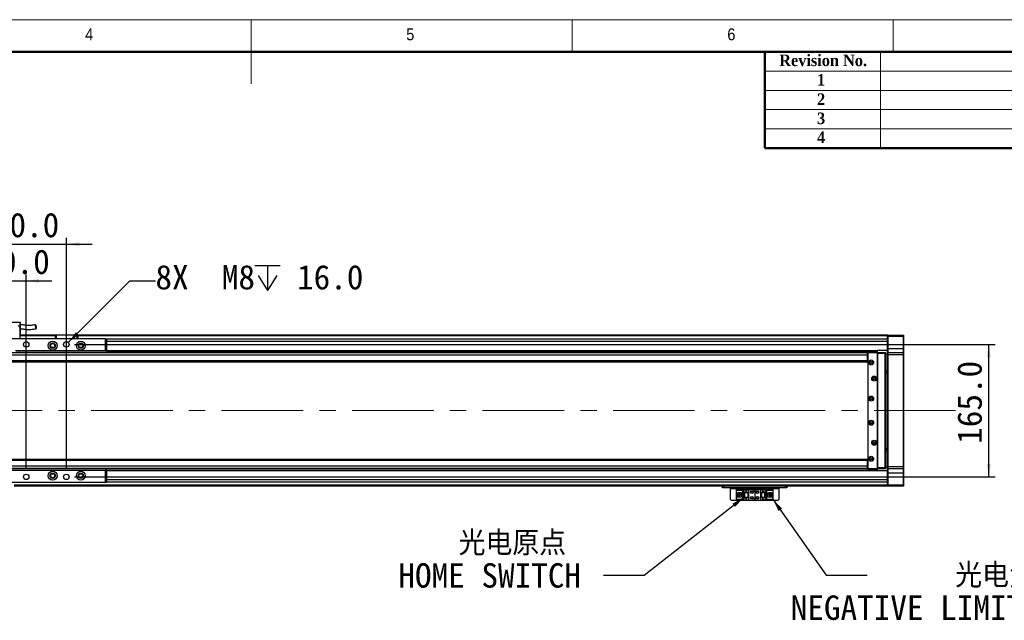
# Model space of a CAD drawing. Header units: millimetres. Extents: x 40 to 3320, y 40 to 2336.
# Tile 6 of 7: x 1392 to 2618, y 1588 to 2336. Entities that reach past the tile are written whole.
import ezdxf

# ---------------------------------------------------------------- set-up
doc = ezdxf.new("R2010")
doc.units = ezdxf.units.MM
doc.header["$LTSCALE"] = 8
doc.linetypes.add('CENTERX2', pattern=[20.32, 12.7, -2.54, 2.54, -2.54])
doc.layers.add('DIMNS', color=7, linetype='Continuous')
doc.styles.add('SLDTEXTSTYLE0', font='Gothic.ttf', dxfattribs={"width": 0.913})
doc.styles.add('SLDTEXTSTYLE1', font='timesbd.ttf', dxfattribs={"width": 0.933})
doc.styles.add('SLDTEXTSTYLE10', font='txt', dxfattribs={"bigfont": 'bigfont'})
doc.styles.add('SLDTEXTSTYLE7', font='txt')
doc.styles.add('SLDTEXTSTYLE9', font='txt')
doc.dimstyles.new('SLDDIMSTYLE0', dxfattribs={"dimtxt": 30.4, "dimasz": 16, "dimexe": 0, "dimexo": 0.0625, "dimgap": 7.6, "dimtad": 2, "dimdec": 1, "dimrnd": 1e-09, "dimzin": 4, "dimdsep": 46, "dimtxsty": 'SLDTEXTSTYLE7', "dimsah": 1, "dimcen": 0.09, "dimadec": 0, "dimazin": 1, "dimtfac": 1, "dimtdec": 1, "dimtmove": 0, "dimatfit": 0, "dimfxl": 0, "dimfrac": 2, "dimtolj": 1, "dimtzin": 12, "dimarcsym": 0})
doc.dimstyles.new('SLDDIMSTYLE1', dxfattribs={"dimtxt": 30.4, "dimasz": 16, "dimexe": 0, "dimexo": 0.0625, "dimgap": 7.6, "dimtad": 2, "dimdec": 1, "dimrnd": 1e-09, "dimzin": 4, "dimdsep": 46, "dimtxsty": 'SLDTEXTSTYLE7', "dimsah": 1, "dimcen": 0.09, "dimadec": 0, "dimazin": 1, "dimtfac": 1, "dimtdec": 1, "dimtofl": 0, "dimtmove": 0, "dimatfit": 3, "dimfxl": 0, "dimfrac": 2, "dimtolj": 1, "dimtzin": 12, "dimarcsym": 0})
doc.dimstyles.new('SLDDIMSTYLE3', dxfattribs={"dimtxt": 0.18, "dimasz": 16, "dimexe": 0, "dimexo": 0.0625, "dimgap": 0, "dimtad": 0, "dimtih": 1, "dimtoh": 1, "dimdec": 0, "dimrnd": 1e-09, "dimzin": 0, "dimdsep": 46, "dimtxsty": 'Standard', "dimsah": 1, "dimcen": 0.09, "dimadec": 0, "dimazin": 0, "dimtfac": 16, "dimtdec": 0, "dimtofl": 0, "dimtmove": 0, "dimatfit": 3, "dimfxl": 0, "dimfrac": 2, "dimtolj": 1, "dimtzin": 0, "dimarcsym": 0})
doc.dimstyles.new('SLDDIMSTYLE5', dxfattribs={"dimtxt": 30.4, "dimasz": 16, "dimexe": 0, "dimexo": 0.0625, "dimgap": 7.6, "dimtad": 0, "dimtih": 1, "dimtoh": 1, "dimdec": 6, "dimrnd": 1e-09, "dimzin": 12, "dimdsep": 46, "dimtxsty": 'SLDTEXTSTYLE7', "dimsah": 1, "dimcen": 0, "dimadec": 0, "dimazin": 3, "dimtfac": 1, "dimtdec": 1, "dimtofl": 0, "dimtmove": 0, "dimatfit": 3, "dimfxl": 0, "dimfrac": 2, "dimtolj": 1, "dimtzin": 12, "dimarcsym": 0})

# ---------------------------------------------------------------- blocks, each defined once
blk = doc.blocks.new('_D_13')
at = {"layer": 'DIMNS'}
for p, q in [((1460.1, 1931.5), (2607.1, 1931.5)), ((2599.1, 1766.5), (2599.1, 1931.5)), ((1460.1, 1766.5), (2607.1, 1766.5))]:
    blk.add_line(p, q, dxfattribs=at)
for points in [[(2599.1, 1931.5), (2596.7, 1915.5), (2601.5, 1915.5)], [(2599.1, 1766.5), (2601.5, 1782.5), (2596.7, 1782.5)]]:
    blk.add_solid(points, dxfattribs=at)
at = {"layer": 'DIMNS', "insert": (2559.9, 1807.7), "char_height": 30.4, "attachment_point": 1, "rotation": 90, "style": 'SLDTEXTSTYLE7'}
blk.add_mtext('165.0', dxfattribs=at)
blk = doc.blocks.new('SW_SYMBOL_HOLE_DEPTH')
at = {"layer": 'DIMNS', "color": 0}
for p, q in [((0, 7000), (6400, 7000)), ((3200, 7000), (3200, 600)), ((800, 4440), (3200, 600)), ((5600, 4440), (3200, 600))]:
    blk.add_line(p, q, dxfattribs=at)
blk = doc.blocks.new('_D_15')
at = {"layer": 'DIMNS'}
for p, q in [((1452.3, 1933.9), (1528.9, 2010.6)), ((1528.9, 2010.6), (1560.9, 2010.6))]:
    blk.add_line(p, q, dxfattribs=at)
blk.add_solid([(1452.3, 1933.9), (1465.3, 1943.6), (1461.9, 1946.9)], dxfattribs=at)
at = {"layer": 'DIMNS', "xscale": 0.004898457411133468, "yscale": 0.004898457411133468, "zscale": 0.004898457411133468}
blk.add_blockref('SW_SYMBOL_HOLE_DEPTH', (1684.8, 1995.7), dxfattribs=at)
at = {"layer": 'DIMNS', "char_height": 30.4, "attachment_point": 1, "style": 'SLDTEXTSTYLE7'}
for s, insert in [('8X  M8 ', (1560.9, 2030.5)), (' 16.0', (1716.6, 2030.5))]:
    blk.add_mtext(s, dxfattribs=dict(at, insert=insert))
blk = doc.blocks.new('_D_16')
at = {"layer": 'DIMNS'}
for p, q in [((1349.9, 1776.7), (1349.9, 2018.6)), ((1399.9, 1776.7), (1399.9, 2018.6)), ((1349.9, 2010.6), (1317.9, 2010.6)), ((1349.9, 2010.6), (1399.9, 2010.6)), ((1399.9, 2010.6), (1431.9, 2010.6))]:
    blk.add_line(p, q, dxfattribs=at)
for points in [[(1349.9, 2010.6), (1333.9, 2013), (1333.9, 2008.2)], [(1399.9, 2010.6), (1415.9, 2008.2), (1415.9, 2013)]]:
    blk.add_solid(points, dxfattribs=at)
at = {"layer": 'DIMNS', "insert": (1346.6, 2049.7), "char_height": 30.4, "attachment_point": 1, "style": 'SLDTEXTSTYLE7'}
blk.add_mtext('50.0', dxfattribs=at)
blk = doc.blocks.new('_D_17')
at = {"layer": 'DIMNS'}
for p, q in [((1299.9, 1776.7), (1299.9, 2064.3)), ((1449.9, 1776.7), (1449.9, 2064.3)), ((1299.9, 2056.3), (1267.9, 2056.3)), ((1299.9, 2056.3), (1449.9, 2056.3)), ((1449.9, 2056.3), (1481.9, 2056.3))]:
    blk.add_line(p, q, dxfattribs=at)
for points in [[(1299.9, 2056.3), (1283.9, 2058.7), (1283.9, 2053.9)], [(1449.9, 2056.3), (1465.9, 2053.9), (1465.9, 2058.7)]]:
    blk.add_solid(points, dxfattribs=at)
at = {"layer": 'DIMNS', "insert": (1337.7, 2095.5), "char_height": 30.4, "attachment_point": 1, "style": 'SLDTEXTSTYLE7'}
blk.add_mtext('150.0', dxfattribs=at)
blk = doc.blocks.new('SW_NOTE_6')
at = {"layer": 'DIMNS', "color": 0, "char_height": 30.4, "attachment_point": 2}
for s, insert, style in [('  光电原点', (-140.6, 55.5), 'SLDTEXTSTYLE10'), ('HOME SWITCH', (-141.7, 15.3), 'SLDTEXTSTYLE9')]:
    blk.add_mtext(s, dxfattribs=dict(at, insert=insert, style=style))
blk = doc.blocks.new('SW_NOTE_7')
at = {"layer": 'DIMNS', "color": 0, "char_height": 30.4, "attachment_point": 2}
for s, insert, style in [('     光电负限位', (125.7, 15), 'SLDTEXTSTYLE10'), ('NEGATIVE LIMIT SWITCH', (122.1, -25.2), 'SLDTEXTSTYLE9')]:
    blk.add_mtext(s, dxfattribs=dict(at, insert=insert, style=style))

msp = doc.modelspace()

# ---------------------------------------------------------------- linework, layer by layer
at = {"color": 7, "linetype": 'Continuous', "lineweight": 18}
for p, q in [((3320, 2336), (40, 2336)), ((1680, 2336), (1680, 2256)), ((2080, 2296), (2080, 2336)), ((2480, 2336), (2480, 2296)), ((80, 2296), (3280, 2296)), ((2464, 2296), (2464, 2176)), ((2320, 2272), (3280, 2272)), ((2320, 2248), (3280, 2248)), ((2320, 2224), (3280, 2224)), ((2320, 2200), (3280, 2200))]:
    msp.add_line(p, q, dxfattribs=at)
at = {"color": 7, "linetype": 'Continuous', "lineweight": 50}
for p, q in [((3280, 2296), (80, 2296)), ((2320, 2296), (2320, 2176)), ((3280, 2176), (2320, 2176))]:
    msp.add_line(p, q, dxfattribs=at)
at = {"color": 7, "linetype": 'Continuous', "lineweight": 25}
for p, q in [((1357.8965968, 1959.3336618), (1391.8966061, 1959.3336618)), ((1391.8966061, 1952.9336652), (1389.8965723, 1954.9336618)), ((1391.8966061, 1959.3336618), (1392.8965932, 1959.3336618)), ((1391.8966061, 1959.3336618), (1391.8966061, 1952.9336652)), ((1391.8966061, 1952.9336652), (1391.8966061, 1938.5336673)), ((1392.8965932, 1944.9336639), (1392.8965932, 1959.3336618)), ((1498.8965994, 1938.5336673), (1250.8965737, 1938.5336673)), ((1391.8966061, 1944.9336639), (1392.8965932, 1944.9336639)), ((1436.3965994, 1943.0336615), (1391.8966061, 1943.0336615)), ((1391.8966061, 1942.8336656), (1436.3965994, 1942.8336656)), ((1391.8966061, 1942.6336622), (1436.3965994, 1942.6336622)), ((1436.3965994, 1942.533668), (1391.8966061, 1942.533668)), ((1436.3965994, 1943.2336649), (1436.6965896, 1943.5336625)), ((1437.3965866, 1943.2336649), (1436.3965994, 1943.2336649)), ((1436.3965994, 1938.5336673), (1436.3965994, 1943.2336649)), ((1436.6965896, 1943.5336625), (1437.5208623, 1943.5336625)), ((1437.3965866, 1943.2336649), (1437.5208623, 1943.5336625)), ((1463.3966095, 1943.2336649), (1437.3965866, 1943.2336649)), ((1437.3965866, 1943.2336649), (1437.3965866, 1938.5336673)), ((1437.5208623, 1943.5336625), (1463.2723338, 1943.5336625)), ((1463.3966095, 1943.2336649), (1463.2723338, 1943.5336625)), ((1463.2723338, 1943.5336625), (1464.0966064, 1943.5336625)), ((1464.3965966, 1943.2336649), (1463.3966095, 1943.2336649)), ((1463.3966095, 1938.5336673), (1463.3966095, 1943.2336649)), ((1464.0966064, 1943.5336625), (1464.3965966, 1943.2336649)), ((1464.3965966, 1943.2336649), (1464.3965966, 1938.5336673)), ((2472.8966362, 1943.0336615), (1464.3965966, 1943.0336615)), ((1464.3965966, 1942.8336656), (2354.8966056, 1942.8336656)), ((1464.3965966, 1942.6336622), (2354.8966056, 1942.6336622)), ((2472.8966362, 1942.533668), (1464.3965966, 1942.533668)), ((1498.8965994, 1923.5336667), (1498.8965994, 1938.5336673)), ((1498.8965994, 1938.5336673), (1499.8965866, 1938.5336673)), ((1499.8965866, 1938.5336673), (1499.8965866, 1923.5336667)), ((2472.8966362, 1938.0336663), (1499.8965866, 1938.0336663)), ((2354.8966056, 1942.8336656), (2354.8966056, 1942.6336622)), ((2354.8966056, 1942.533668), (2354.8966056, 1942.6336622)), ((2472.8966362, 1942.7336639), (2473.1965667, 1943.0336615)), ((2472.8966362, 1943.0336615), (2472.8966362, 1942.7336639)), ((2472.8966362, 1941.5336659), (2472.8966362, 1942.7336639)), ((2472.8966362, 1941.5336659), (2473.1965667, 1941.5336659)), ((2472.8966362, 1926.5336653), (2472.8966362, 1941.5336659)), ((2473.1965667, 1943.0336615), (2473.1965667, 1941.5336659)), ((2473.1965667, 1943.0336615), (2492.5965673, 1943.0336615)), ((2492.5965673, 1941.5336659), (2473.1965667, 1941.5336659)), ((2473.1965667, 1941.5336659), (2473.1965667, 1926.5336653)), ((2492.5965673, 1941.5336659), (2492.5965673, 1943.0336615)), ((2492.5965673, 1943.0336615), (2492.8966171, 1942.7336639)), ((2492.5965673, 1941.5336659), (2492.8966171, 1941.5336659)), ((2492.5965673, 1926.5336653), (2492.5965673, 1941.5336659)), ((2492.8966171, 1942.7336639), (2492.8966171, 1941.5336659)), ((2492.8966171, 1941.5336659), (2492.8966171, 1926.5336653)), ((2472.8966362, 1926.5336653), (2473.1965667, 1926.5336653)), ((2472.8966362, 1921.233665), (2472.8966362, 1926.5336653)), ((2473.1965667, 1926.5336653), (2473.1965667, 1921.5336627)), ((2473.1965667, 1926.5336653), (2492.5965673, 1926.5336653)), ((2492.5965673, 1921.5336627), (2492.5965673, 1926.5336653)), ((2492.5965673, 1926.5336653), (2492.8966171, 1926.5336653)), ((2492.8966171, 1926.5336653), (2492.8966171, 1921.233665)), ((2447.396577, 1921.0336616), (301.396609, 1921.0336616)), ((2447.396577, 1918.033663), (301.396609, 1918.033663)), ((1498.8965994, 1923.5336667), (1386.4164359, 1923.5336667)), ((1499.8965866, 1923.0336657), (1387.2965581, 1923.0336657)), ((1499.8965866, 1923.5336667), (1498.8965994, 1923.5336667)), ((1499.8965866, 1924.0336677), (2459.8966247, 1924.0336677)), ((1499.8965866, 1923.5336667), (1499.8965866, 1923.0336657)), ((1499.8965866, 1923.0336657), (1499.8965866, 1921.0336616)), ((2459.8966247, 1923.6036649), (1501.3814575, 1923.6036649)), ((1502.1471387, 1923.0295753), (2459.8966247, 1923.0295753)), ((1503.4055716, 1921.0336616), (1503.4965879, 1922.3358369)), ((2447.396577, 1921.0336616), (2447.396577, 1918.033663)), ((2448.3966238, 1920.251753), (2447.396577, 1920.251753)), ((2448.3966238, 1919.033665), (2447.396577, 1919.033665)), ((2447.396577, 1918.033663), (2447.396577, 1911.03366)), ((2448.6965543, 1921.5336627), (2448.3966238, 1921.233665)), ((2448.6965543, 1921.233665), (2448.3966238, 1921.233665)), ((2448.3966238, 1920.5336681), (2448.3966238, 1921.233665)), ((2448.8965875, 1921.0336616), (2448.3966238, 1920.5336681)), ((2448.3966238, 1920.5336681), (2448.3966238, 1777.5336614)), ((2448.6965543, 1921.233665), (2448.6965543, 1921.5336627)), ((2448.6965543, 1921.5336627), (2460.8965522, 1921.5336627)), ((2448.6965543, 1921.233665), (2448.6965543, 1920.8336657)), ((2460.8965522, 1921.233665), (2448.6965543, 1921.233665)), ((2459.8966247, 1921.0336616), (2448.8965875, 1921.0336616)), ((2459.8966247, 1924.0336677), (2459.8966247, 1923.6036649)), ((2472.8966362, 1924.0336677), (2459.8966247, 1924.0336677)), ((2459.8966247, 1923.6036649), (2459.8966247, 1923.0295753)), ((2459.8966247, 1923.0295753), (2459.8966247, 1921.5336627)), ((2460.3965885, 1920.5336681), (2459.8966247, 1921.0336616)), ((2460.3965885, 1777.5336614), (2460.3965885, 1920.5336681)), ((2460.8965522, 1921.5336627), (2470.0965292, 1921.5336627)), ((2460.8965522, 1920.0336671), (2460.8965522, 1921.5336627)), ((2470.0965292, 1920.0336671), (2460.8965522, 1920.0336671)), ((2460.8965522, 1778.0336624), (2460.8965522, 1920.0336671)), ((2470.0965292, 1920.0336671), (2470.0965292, 1921.5336627)), ((2470.3965789, 1921.233665), (2470.0965292, 1921.5336627)), ((2470.3965789, 1920.0336671), (2470.0965292, 1920.0336671)), ((2470.0965292, 1778.0336624), (2470.0965292, 1920.0336671)), ((2470.3965789, 1921.233665), (2470.3965789, 1920.0336671)), ((2470.3965789, 1920.0336671), (2470.3965789, 1778.0336624)), ((2472.8966362, 1919.033665), (2470.3965789, 1919.033665)), ((2473.1965667, 1921.5336627), (2472.8966362, 1921.233665)), ((2472.8966362, 1918.533664), (2472.8966362, 1921.233665)), ((2473.1965667, 1918.533664), (2472.8966362, 1918.533664)), ((2472.8966362, 1779.5336655), (2472.8966362, 1918.533664)), ((2473.1965667, 1921.5336627), (2473.1965667, 1918.533664)), ((2473.1965667, 1921.5336627), (2492.5965673, 1921.5336627)), ((2492.5965673, 1918.533664), (2473.1965667, 1918.533664)), ((2473.1965667, 1918.533664), (2473.1965667, 1779.5336655)), ((2492.5965673, 1918.533664), (2492.5965673, 1921.5336627)), ((2492.5965673, 1921.5336627), (2492.8966171, 1921.233665)), ((2492.5965673, 1918.533664), (2492.8966171, 1918.533664)), ((2492.5965673, 1779.5336655), (2492.5965673, 1918.533664)), ((2492.8966171, 1921.233665), (2492.8966171, 1918.533664)), ((2492.8966171, 1918.533664), (2492.8966171, 1779.5336655)), ((2447.396577, 1911.03366), (301.396609, 1911.03366)), ((301.396609, 1910.0336617), (2447.396577, 1910.0336617)), ((2447.396577, 1911.03366), (2447.396577, 1910.0336617)), ((2470.3965789, 1899.0336655), (2472.8966362, 1899.0336655)), ((2470.3965789, 1897.0336652), (2472.8966362, 1897.0336652)), ((2472.8966362, 1896.0336631), (2470.3965789, 1896.0336631)), ((2470.3965789, 1802.0336663), (2472.8966362, 1802.0336663)), ((2472.8966362, 1801.0336643), (2470.3965789, 1801.0336643)), ((2472.8966362, 1799.033664), (2470.3965789, 1799.033664)), ((2447.396577, 1788.0336678), (301.396609, 1788.0336678)), ((2447.396577, 1787.0336658), (301.396609, 1787.0336658)), ((2447.396577, 1780.0336665), (301.396609, 1780.0336665)), ((2447.396577, 1788.0336678), (2447.396577, 1787.0336658)), ((2447.396577, 1787.0336658), (2447.396577, 1780.0336665)), ((2447.396577, 1780.0336665), (2447.396577, 1777.0336678)), ((2447.396577, 1779.0336644), (2448.3966238, 1779.0336644)), ((2470.3965789, 1779.0336644), (2472.8966362, 1779.0336644)), ((2473.1965667, 1779.5336655), (2472.8966362, 1779.5336655)), ((2472.8966362, 1776.8336645), (2472.8966362, 1779.5336655)), ((2473.1965667, 1779.5336655), (2492.5965673, 1779.5336655)), ((2473.1965667, 1779.5336655), (2473.1965667, 1776.5336668)), ((2492.5965673, 1779.5336655), (2492.8966171, 1779.5336655)), ((2492.5965673, 1776.5336668), (2492.5965673, 1779.5336655)), ((2492.8966171, 1779.5336655), (2492.8966171, 1776.8336645)), ((2447.396577, 1777.0336678), (301.396609, 1777.0336678)), ((1499.8965866, 1775.0336638), (1249.8965866, 1775.0336638)), ((1498.8965994, 1774.5336628), (1250.8965737, 1774.5336628)), ((1498.8965994, 1759.5336622), (1498.8965994, 1774.5336628)), ((1498.8965994, 1774.5336628), (1499.8965866, 1774.5336628)), ((1499.8965866, 1775.0336638), (1499.8965866, 1777.0336678)), ((2459.8966247, 1775.0377542), (1499.8965866, 1775.0377542)), ((1499.8965866, 1775.0336638), (1499.8965866, 1774.5336628)), ((1499.8965866, 1774.5336628), (1499.8965866, 1759.5336622)), ((2459.8966247, 1774.4636646), (1499.8965866, 1774.4636646)), ((2459.8966247, 1774.0336618), (1499.8965866, 1774.0336618)), ((2447.396577, 1777.8155765), (2448.3966238, 1777.8155765)), ((2448.3966238, 1777.5336614), (2448.8965875, 1777.0336678)), ((2448.3966238, 1776.8336645), (2448.3966238, 1777.5336614)), ((2448.3966238, 1776.8336645), (2448.6965543, 1776.8336645)), ((2448.3966238, 1776.8336645), (2448.6965543, 1776.5336668)), ((2448.6965543, 1777.2336638), (2448.6965543, 1776.8336645)), ((2448.6965543, 1776.8336645), (2460.8965522, 1776.8336645)), ((2448.6965543, 1776.5336668), (2448.6965543, 1776.8336645)), ((2460.8965522, 1776.5336668), (2448.6965543, 1776.5336668)), ((2448.8965875, 1777.0336678), (2459.8966247, 1777.0336678)), ((2459.8966247, 1777.0336678), (2460.3965885, 1777.5336614)), ((2459.8966247, 1776.5336668), (2459.8966247, 1775.0377542)), ((2459.8966247, 1775.0377542), (2459.8966247, 1774.4636646)), ((2459.8966247, 1774.4636646), (2459.8966247, 1774.0336618)), ((2472.8966362, 1774.0336618), (2459.8966247, 1774.0336618)), ((2460.8965522, 1778.0336624), (2470.0965292, 1778.0336624)), ((2460.8965522, 1776.5336668), (2460.8965522, 1778.0336624)), ((2470.0965292, 1776.5336668), (2460.8965522, 1776.5336668)), ((2470.3965789, 1778.0336624), (2470.0965292, 1778.0336624)), ((2470.0965292, 1776.5336668), (2470.0965292, 1778.0336624)), ((2470.3965789, 1776.8336645), (2470.0965292, 1776.5336668)), ((2470.3965789, 1778.0336624), (2470.3965789, 1776.8336645)), ((2473.1965667, 1776.5336668), (2472.8966362, 1776.8336645)), ((2472.8966362, 1771.5336641), (2472.8966362, 1776.8336645)), ((2473.1965667, 1771.5336641), (2472.8966362, 1771.5336641)), ((2472.8966362, 1756.5336635), (2472.8966362, 1771.5336641)), ((2492.5965673, 1776.5336668), (2473.1965667, 1776.5336668)), ((2473.1965667, 1776.5336668), (2473.1965667, 1771.5336641)), ((2473.1965667, 1771.5336641), (2492.5965673, 1771.5336641)), ((2473.1965667, 1771.5336641), (2473.1965667, 1756.5336635)), ((2492.5965673, 1776.5336668), (2492.8966171, 1776.8336645)), ((2492.5965673, 1771.5336641), (2492.5965673, 1776.5336668)), ((2492.8966171, 1771.5336641), (2492.5965673, 1771.5336641)), ((2492.5965673, 1756.5336635), (2492.5965673, 1771.5336641)), ((2492.8966171, 1776.8336645), (2492.8966171, 1771.5336641)), ((2492.8966171, 1771.5336641), (2492.8966171, 1756.5336635)), ((1498.8965994, 1759.5336622), (1250.8965737, 1759.5336622)), ((2472.8966362, 1755.033668), (1384.896577, 1755.033668)), ((1499.8965866, 1759.5336622), (1498.8965994, 1759.5336622)), ((2472.8966362, 1760.0336632), (1499.8965866, 1760.0336632)), ((2267.3966295, 1753.0336639), (2267.3966295, 1755.033668)), ((2268.396557, 1755.033668), (2268.396557, 1753.0336639)), ((2346.3966257, 1753.0336639), (2346.3966257, 1755.033668)), ((2347.3965532, 1755.033668), (2347.3965532, 1753.0336639)), ((2473.1965667, 1756.5336635), (2472.8966362, 1756.5336635)), ((2472.8966362, 1755.3336656), (2472.8966362, 1756.5336635)), ((2473.1965667, 1755.033668), (2472.8966362, 1755.3336656)), ((2472.8966362, 1755.3336656), (2472.8966362, 1755.033668)), ((2473.1965667, 1756.5336635), (2492.5965673, 1756.5336635)), ((2473.1965667, 1756.5336635), (2473.1965667, 1755.033668)), ((2492.5965673, 1755.033668), (2473.1965667, 1755.033668)), ((2492.8966171, 1756.5336635), (2492.5965673, 1756.5336635)), ((2492.5965673, 1755.033668), (2492.5965673, 1756.5336635)), ((2492.8966171, 1755.3336656), (2492.5965673, 1755.033668)), ((2492.8966171, 1756.5336635), (2492.8966171, 1755.3336656)), ((2268.396557, 1753.0336639), (2267.3966295, 1753.0336639)), ((2346.3966257, 1753.0336639), (2268.396557, 1753.0336639)), ((2277.3966199, 1753.0336639), (2277.3966199, 1752.0336619)), ((2277.3966199, 1752.0336619), (2337.3965627, 1752.0336619)), ((2277.3966199, 1738.2336667), (2277.3966199, 1752.0336619)), ((2284.6966392, 1749.9336636), (2284.6966392, 1750.7336622)), ((2284.6966392, 1750.7336622), (2293.8966161, 1750.7336622)), ((2292.996586, 1749.9336636), (2284.6966392, 1749.9336636)), ((2284.6966392, 1749.9336636), (2284.6966392, 1749.4336626)), ((2292.4966222, 1749.4336626), (2284.6966392, 1749.4336626)), ((2284.6966392, 1746.8336633), (2284.6966392, 1749.4336626)), ((2284.6966392, 1746.8336633), (2290.8965952, 1746.8336633)), ((2284.6966392, 1741.2336653), (2284.6966392, 1746.8336633)), ((2285.9966165, 1741.2336653), (2285.9966165, 1746.8336633)), ((2286.4965803, 1746.4836648), (2286.4965803, 1746.8336633)), ((2290.8965952, 1746.4836648), (2286.4965803, 1746.4836648)), ((2286.4965803, 1741.5836638), (2286.4965803, 1746.4836648)), ((2287.4565727, 1744.8336667), (2287.4565727, 1743.2336619)), ((2289.2965681, 1744.8336667), (2287.4565727, 1744.8336667)), ((2287.4565727, 1743.2336619), (2289.2965681, 1743.2336619)), ((2289.2965681, 1744.8336667), (2289.2965681, 1743.2336619)), ((2290.8965952, 1746.8336633), (2290.8965952, 1741.2336653)), ((2292.4966222, 1749.4336626), (2292.996586, 1749.9336636)), ((2292.4966222, 1738.633666), (2292.4966222, 1749.4336626)), ((2292.996586, 1738.133665), (2292.996586, 1749.9336636)), ((2293.8966161, 1750.7336622), (2293.8966161, 1747.0336666)), ((2293.8966161, 1750.7336622), (2299.8965389, 1750.7336622)), ((2293.8966161, 1747.0336666), (2299.8965389, 1747.0336666)), ((2293.8966161, 1747.0336666), (2293.8966161, 1741.0336619)), ((2294.3965799, 1747.0336666), (2294.3965799, 1741.0336619)), ((2294.6966297, 1747.0336666), (2294.6966297, 1741.0336619)), ((2296.2965376, 1749.2336666), (2296.4965707, 1749.2336666)), ((2296.8966371, 1748.0336612), (2296.2965376, 1749.2336666)), ((2296.4965707, 1749.633666), (2297.2965843, 1749.633666)), ((2296.4965707, 1749.2336666), (2296.4965707, 1749.633666)), ((2297.4966175, 1749.2336666), (2296.8966371, 1748.0336612)), ((2297.2965843, 1749.633666), (2297.2965843, 1749.2336666)), ((2297.2965843, 1749.2336666), (2297.4966175, 1749.2336666)), ((2299.0966446, 1741.0336619), (2299.0966446, 1747.0336666)), ((2299.3965751, 1741.0336619), (2299.3965751, 1747.0336666)), ((2299.8965389, 1750.7336622), (2299.8965389, 1747.0336666)), ((2299.8965389, 1750.7336622), (2305.3966171, 1750.7336622)), ((2299.8965389, 1747.0336666), (2299.8965389, 1741.0336619)), ((2307.3965913, 1748.7336656), (2307.3965913, 1739.333663)), ((2309.3965656, 1750.7336622), (2314.8966438, 1750.7336622)), ((2314.8966438, 1747.0336666), (2314.8966438, 1750.7336622)), ((2314.8966438, 1750.7336622), (2320.8965665, 1750.7336622)), ((2314.8966438, 1747.0336666), (2320.8965665, 1747.0336666)), ((2314.8966438, 1741.0336619), (2314.8966438, 1747.0336666)), ((2315.3966076, 1747.0336666), (2315.3966076, 1741.0336619)), ((2315.6965381, 1747.0336666), (2315.6965381, 1741.0336619)), ((2317.2965652, 1748.433668), (2317.8965456, 1749.633666)), ((2317.4965984, 1748.433668), (2317.2965652, 1748.433668)), ((2317.4965984, 1748.0336612), (2317.4965984, 1748.433668)), ((2318.2966119, 1748.0336612), (2317.4965984, 1748.0336612)), ((2317.8965456, 1749.633666), (2318.4966451, 1748.433668)), ((2318.2966119, 1748.433668), (2318.2966119, 1748.0336612)), ((2318.4966451, 1748.433668), (2318.2966119, 1748.433668)), ((2320.096553, 1741.0336619), (2320.096553, 1747.0336666)), ((2320.3966028, 1741.0336619), (2320.3966028, 1747.0336666)), ((2320.8965665, 1747.0336666), (2320.8965665, 1750.7336622)), ((2320.8965665, 1750.7336622), (2330.0965435, 1750.7336622)), ((2320.8965665, 1741.0336619), (2320.8965665, 1747.0336666)), ((2330.0965435, 1749.9336636), (2321.7965967, 1749.9336636)), ((2321.7965967, 1749.9336636), (2322.2965604, 1749.4336626)), ((2321.7965967, 1749.9336636), (2321.7965967, 1738.133665)), ((2322.2965604, 1749.4336626), (2322.2965604, 1738.633666)), ((2330.0965435, 1749.4336626), (2322.2965604, 1749.4336626)), ((2323.8965875, 1746.8336633), (2330.0965435, 1746.8336633)), ((2323.8965875, 1741.2336653), (2323.8965875, 1746.8336633)), ((2328.2966024, 1746.4836648), (2323.8965875, 1746.4836648)), ((2327.33661, 1744.8336667), (2325.4966146, 1744.8336667)), ((2325.4966146, 1743.2336619), (2325.4966146, 1744.8336667)), ((2325.4966146, 1743.2336619), (2327.33661, 1743.2336619)), ((2327.33661, 1743.2336619), (2327.33661, 1744.8336667)), ((2328.2966024, 1746.8336633), (2328.2966024, 1746.4836648)), ((2328.2966024, 1746.4836648), (2328.2966024, 1741.5836638)), ((2328.7965662, 1746.8336633), (2328.7965662, 1741.2336653)), ((2330.0965435, 1750.7336622), (2330.0965435, 1749.9336636)), ((2330.0965435, 1749.4336626), (2330.0965435, 1749.9336636)), ((2330.0965435, 1749.4336626), (2330.0965435, 1746.8336633)), ((2330.0965435, 1746.8336633), (2330.0965435, 1741.2336653)), ((2337.3965627, 1752.0336619), (2337.3965627, 1753.0336639)), ((2337.3965627, 1752.0336619), (2337.3965627, 1738.2336667)), ((2347.3965532, 1753.0336639), (2346.3966257, 1753.0336639)), ((2277.3966199, 1738.2336667), (2278.3965475, 1737.2336647)), ((2336.3966352, 1737.2336647), (2278.3965475, 1737.2336647)), ((2290.8965952, 1741.2336653), (2284.6966392, 1741.2336653)), ((2284.6966392, 1738.633666), (2284.6966392, 1741.2336653)), ((2284.6966392, 1738.633666), (2292.4966222, 1738.633666)), ((2284.6966392, 1738.633666), (2284.6966392, 1738.133665)), ((2284.6966392, 1738.133665), (2292.996586, 1738.133665)), ((2284.6966392, 1737.3336664), (2284.6966392, 1738.133665)), ((2293.8966161, 1737.3336664), (2284.6966392, 1737.3336664)), ((2286.4965803, 1741.2336653), (2286.4965803, 1741.5836638)), ((2286.4965803, 1741.5836638), (2290.8965952, 1741.5836638)), ((2292.996586, 1738.133665), (2292.4966222, 1738.633666)), ((2293.8966161, 1741.0336619), (2293.8966161, 1737.3336664)), ((2299.8965389, 1741.0336619), (2293.8966161, 1741.0336619)), ((2299.8965389, 1737.3336664), (2293.8966161, 1737.3336664)), ((2296.2965376, 1739.633668), (2296.4965707, 1739.633668)), ((2296.8966371, 1738.4336626), (2296.2965376, 1739.633668)), ((2296.4965707, 1740.0336674), (2297.2965843, 1740.0336674)), ((2296.4965707, 1739.633668), (2296.4965707, 1740.0336674)), ((2297.4966175, 1739.633668), (2296.8966371, 1738.4336626)), ((2297.2965843, 1740.0336674), (2297.2965843, 1739.633668)), ((2297.2965843, 1739.633668), (2297.4966175, 1739.633668)), ((2299.8965389, 1741.0336619), (2299.8965389, 1737.3336664)), ((2305.3966171, 1737.3336664), (2299.8965389, 1737.3336664)), ((2314.8966438, 1737.3336664), (2309.3965656, 1737.3336664)), ((2314.8966438, 1737.3336664), (2314.8966438, 1741.0336619)), ((2320.8965665, 1741.0336619), (2314.8966438, 1741.0336619)), ((2320.8965665, 1737.3336664), (2314.8966438, 1737.3336664)), ((2317.2965652, 1738.8336619), (2317.8965456, 1740.0336674)), ((2317.4965984, 1738.8336619), (2317.2965652, 1738.8336619)), ((2317.4965984, 1738.4336626), (2317.4965984, 1738.8336619)), ((2318.2966119, 1738.4336626), (2317.4965984, 1738.4336626)), ((2317.8965456, 1740.0336674), (2318.4966451, 1738.8336619)), ((2318.2966119, 1738.8336619), (2318.2966119, 1738.4336626)), ((2318.4966451, 1738.8336619), (2318.2966119, 1738.8336619)), ((2320.8965665, 1737.3336664), (2320.8965665, 1741.0336619)), ((2330.0965435, 1737.3336664), (2320.8965665, 1737.3336664)), ((2322.2965604, 1738.633666), (2321.7965967, 1738.133665)), ((2321.7965967, 1738.133665), (2330.0965435, 1738.133665)), ((2322.2965604, 1738.633666), (2330.0965435, 1738.633666)), ((2323.8965875, 1741.5836638), (2328.2966024, 1741.5836638)), ((2330.0965435, 1741.2336653), (2323.8965875, 1741.2336653)), ((2328.2966024, 1741.5836638), (2328.2966024, 1741.2336653)), ((2330.0965435, 1741.2336653), (2330.0965435, 1738.633666)), ((2330.0965435, 1738.133665), (2330.0965435, 1738.633666)), ((2330.0965435, 1738.133665), (2330.0965435, 1737.3336664)), ((2336.3966352, 1737.2336647), (2337.3965627, 1738.2336667))]:
    msp.add_line(p, q, dxfattribs=at)
at = {"color": 8, "linetype": 'Continuous', "lineweight": 25}
for p, q in [((1436.3965994, 1942.0336669), (1391.8966061, 1942.0336669)), ((2472.8966362, 1942.0336669), (1464.3965966, 1942.0336669)), ((2472.8966362, 1935.0336677), (1499.8965866, 1935.0336677)), ((2472.8966362, 1756.0336625), (1384.896577, 1756.0336625)), ((2472.8966362, 1763.0336618), (1499.8965866, 1763.0336618))]:
    msp.add_line(p, q, dxfattribs=at)
at = {"color": 7, "linetype": 'Continuous', "lineweight": 25, "flags": 128}
msp.add_lwpolyline([(1503.4965879, 1922.3358369), (1503.3255226, 1922.4049559), (1502.8383738, 1922.6017928), (1502.1092302, 1922.8963738), (1501.2491948, 1923.243854), (1500.3891594, 1923.5913342), (1499.8965866, 1923.7903392)], dxfattribs=at)
at = {"color": 7, "linetype": 'Continuous', "lineweight": 25}
for centre, radius in [((1399.8965866, 1931.5336649), 3.4), ((1432.8965866, 1930.0336649), 5.5), ((1432.8965866, 1930.0336649), 3.3), ((1432.8965866, 1930.0336649), 3), ((1432.8965866, 1930.0336649), 2.4585), ((1449.8965866, 1931.5336649), 3.4), ((1467.8965866, 1930.0336649), 5.5), ((1467.8965866, 1930.0336649), 3.3), ((1467.8965866, 1930.0336649), 3), ((1467.8965866, 1930.0336649), 2.4585), ((2452.3965866, 1909.0336649), 3.15), ((2452.3965866, 1909.0336649), 1.7), ((2452.3965866, 1909.0336649), 1.6), ((2452.3965866, 1909.0336649), 1.25), ((2456.3965866, 1889.0336649), 3.15), ((2456.3965866, 1889.0336649), 1.7), ((2456.3965866, 1889.0336649), 1.6), ((2456.3965866, 1889.0336649), 1.25), ((2452.3965866, 1864.0336649), 3.15), ((2452.3965866, 1864.0336649), 1.7), ((2452.3965866, 1864.0336649), 1.6), ((2452.3965866, 1864.0336649), 1.25), ((2452.3965866, 1834.0336649), 3.15), ((2452.3965866, 1834.0336649), 1.7), ((2452.3965866, 1834.0336649), 1.6), ((2452.3965866, 1834.0336649), 1.25), ((2456.3965866, 1809.0336649), 3.15), ((2456.3965866, 1809.0336649), 1.7), ((2456.3965866, 1809.0336649), 1.6), ((2456.3965866, 1809.0336649), 1.25), ((2452.3965866, 1789.0336649), 3.15), ((2452.3965866, 1789.0336649), 1.7), ((2452.3965866, 1789.0336649), 1.6), ((2452.3965866, 1789.0336649), 1.25), ((1399.8965866, 1766.5336649), 3.4), ((1432.8965866, 1768.0336649), 5.5), ((1432.8965866, 1768.0336649), 3.3), ((1432.8965866, 1768.0336649), 3), ((1432.8965866, 1768.0336649), 2.4585), ((1449.8965866, 1766.5336649), 3.4), ((1467.8965866, 1768.0336649), 5.5), ((1467.8965866, 1768.0336649), 3.3), ((1467.8965866, 1768.0336649), 3), ((1467.8965866, 1768.0336649), 2.4585), ((2303.8965866, 1747.5336649), 1.75), ((2303.8965866, 1740.5336649), 1.75), ((2303.8965866, 1747.5336649), 1.25), ((2303.8965866, 1740.5336649), 1.25), ((2310.8965866, 1747.5336649), 1.75), ((2310.8965866, 1740.5336649), 1.75), ((2310.8965866, 1747.5336649), 1.25), ((2310.8965866, 1740.5336649), 1.25)]:
    msp.add_circle(centre, radius, dxfattribs=at)
for centre, radius, start, end in [((1500.7109491, 1921.9116763), 1.82, 30.1224828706, 105.8673084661), ((2305.3965866, 1748.7336649), 2, 0, 90), ((2309.3965866, 1748.7336649), 2, 90, 180), ((2305.3965866, 1739.3336649), 2, 270, 0), ((2309.3965866, 1739.3336649), 2, 180, 270)]:
    msp.add_arc(centre, radius, start, end, dxfattribs=at)
for points, knots in [([(1411.6383797, 1956.0851192), (1410.5940731, 1955.9192411), (1408.7739598, 1955.6301334), (1406.3954536, 1955.2593128), (1404.5849342, 1955.1150629), (1403.000715, 1955.0869708), (1401.2308378, 1955.1670124), (1399.3762008, 1955.3889197), (1397.4787186, 1955.6749697), (1395.9589637, 1955.8966698), (1394.5384976, 1956.0317791), (1393.5946908, 1956.084298), (1393.0374303, 1956.0618357), (1392.8965932, 1956.0561588)], [0, 0, 0, 0, 0.1728216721, 0.3012094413, 0.3945074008, 0.462196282, 0.5503043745, 0.6704383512, 0.7542679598, 0.8531360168, 0.912495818, 0.9778849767, 1, 1, 1, 1]), ([(1392.8965932, 1951.0479009), (1393.2657199, 1951.063923), (1394.1532477, 1951.1024464), (1395.5245129, 1950.922955), (1396.9410454, 1950.722194), (1398.2169, 1950.5298743), (1399.3170851, 1950.3827449), (1400.2700541, 1950.2772934), (1401.5157318, 1950.1685063), (1403.3443917, 1950.0912002), (1405.9441178, 1950.1894364), (1408.9433033, 1950.6079092), (1411.081447, 1950.9572026), (1412.2091538, 1951.141428)], [0, 0, 0, 0, 0.05616877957, 0.13505218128, 0.20937227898, 0.27582887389, 0.33263759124, 0.37884151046, 0.42168180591, 0.52248520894, 0.65603948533, 0.81858721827, 1, 1, 1, 1]), ([(1411.256612, 1954.9230671), (1411.2829466, 1955.1721678), (1411.3356749, 1955.6709281), (1411.5135586, 1956.0758112), (1411.7362037, 1956.1171287), (1411.968031, 1955.8369771), (1412.1840923, 1955.3261185), (1412.3712888, 1954.6327311), (1412.5115411, 1953.8254592), (1412.5892239, 1952.9861975), (1412.5930477, 1952.2073916), (1412.5202872, 1951.5865663), (1412.3791655, 1951.1957268), (1412.1801232, 1951.1087368), (1411.979073, 1951.2129113), (1411.7894738, 1951.5573869), (1411.6196134, 1952.0883671), (1411.4682279, 1952.8219597), (1411.3570529, 1953.5681827), (1411.282994, 1954.1121628), (1411.2551707, 1954.3711475), (1411.2432606, 1954.4561686), (1411.2434074, 1954.4784985), (1411.2421654, 1954.5526645), (1411.2449483, 1954.7087961), (1411.2521379, 1954.8408741), (1411.256612, 1954.9230671)], [0, 0, 0, 0, 0.0648169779, 0.1297793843, 0.1897320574, 0.242618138, 0.2944137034, 0.3462429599, 0.3987239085, 0.452199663, 0.5066010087, 0.5614522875, 0.6160510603, 0.6697717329, 0.7270680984, 0.7653766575, 0.8036904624, 0.8589086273, 0.9142288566, 0.9495543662, 0.964001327, 0.9648508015, 0.9657586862, 0.9687101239, 0.9805281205, 1, 1, 1, 1])]:
    msp.add_open_spline(points, degree=3, knots=knots, dxfattribs=at)
at = {"layer": 'DIMNS', "linetype": 'CENTERX2', "lineweight": 18}
msp.add_line((2557.7437394, 1849.0336649), (182.7429573, 1849.0336649), dxfattribs=at)

# ---------------------------------------------------------------- block references
at = {"layer": 'DIMNS'}
for name, p in [('SW_NOTE_6', (2119.0232164, 1643.7104478)), ('SW_NOTE_7', (2447.3858835, 1644.059259))]:
    msp.add_blockref(name, p, dxfattribs=at)

# ---------------------------------------------------------------- texts
at = {"color": 7, "linetype": 'Continuous', "lineweight": 0, "attachment_point": 1}
for s, insert, char_height, style in [('4', (1473.3333333, 2325.1704848), 14.8166667, 'SLDTEXTSTYLE0'), ('5', (1873.3333333, 2325.1704848), 14.8166667, 'SLDTEXTSTYLE0'), ('6', (2273.3333333, 2325.1704848), 14.8166667, 'SLDTEXTSTYLE0'), ('Revision No.', (2337.9920233, 2292.5852783), 14.4, 'SLDTEXTSTYLE1'), ('1', (2385.098183, 2268.3996922), 14.4, 'SLDTEXTSTYLE1'), ('2', (2385.098183, 2244.2041255), 14.4, 'SLDTEXTSTYLE1'), ('3', (2385.098183, 2220.3615997), 14.4, 'SLDTEXTSTYLE1'), ('4', (2385.098183, 2196.9306144), 14.4, 'SLDTEXTSTYLE1')]:
    msp.add_mtext(s, dxfattribs=dict(at, insert=insert, char_height=char_height, style=style))

# ---------------------------------------------------------------- dimensions: what is measured, and where the dimension line sits
at = {"layer": 'DIMNS'}
for base, p1, p2, angle, dimstyle, picture, middle in [((1449.8965866, 2056.2794498), (1299.8965866, 1766.5336649), (1449.8965866, 1766.5336649), 0, 'SLDDIMSTYLE0', '_D_17', (1381.9348666, 2056.2794498)), ((2599.1325312, 1931.5336649), (1449.8965866, 1766.5336649), (1449.8965866, 1931.5336649), 90, 'SLDDIMSTYLE1', '_D_13', (2599.1325312, 1851.9567516))]:
    dim = msp.add_linear_dim(base=base, p1=p1, p2=p2, angle=angle, dimstyle=dimstyle, dxfattribs=at)
    dim.commit()
    dim.dimension.update_dxf_attribs({"geometry": picture, "text_midpoint": middle, "dimtype": 160})
dim = msp.add_linear_dim(base=(1399.8965866, 2010.5525007), p1=(1349.8965866, 1766.5336649), p2=(1399.8965866, 1766.5336649), dimstyle='SLDDIMSTYLE0', dxfattribs=at)
dim.commit()
dim.dimension.update_dxf_attribs({"geometry": '_D_16', "text_midpoint": (1381.9348666, 2010.5525007), "dimtype": 160})
dim = msp.add_diameter_dim_2p(p1=(1447.4924235, 1929.1295018), p2=(1452.3007496, 1933.9378279), text='8X  M8 {\\fGDT;x} 16.0\\P', dimstyle='SLDDIMSTYLE5', override={"dimpost": '<>'}, dxfattribs=at)
dim.commit()
dim.dimension.update_dxf_attribs({"geometry": '_D_15', "text_midpoint": (1682.9840809, 2010.5525007), "dimtype": 163})

# ---------------------------------------------------------------- leaders
for points in [[(2293.8965866, 1741.0336649), (2169.8232164, 1643.7104478), (2119.0232164, 1643.7104478)], [(2330.0965866, 1738.6336649), (2396.5858835, 1644.059259), (2447.3858835, 1644.059259)]]:
    msp.add_leader(points, dimstyle='SLDDIMSTYLE3', dxfattribs=at)

doc.saveas('drawing.dxf')
